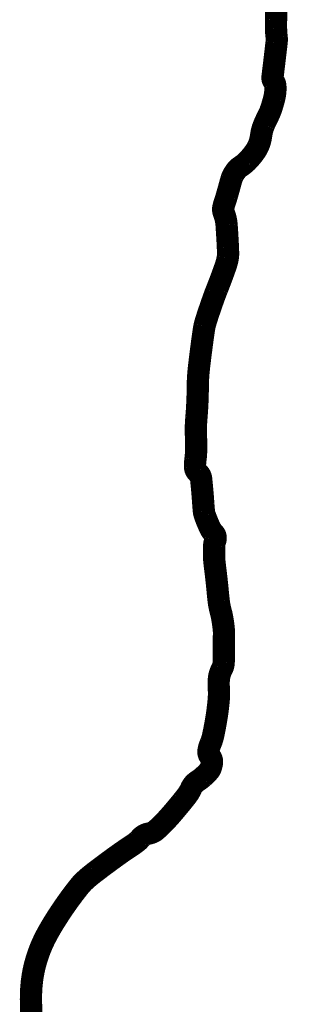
# Model space of a CAD drawing. Extents: x 204 to 1091, y -244 to 171.
# Tile 243 of 246: x 1054.71 to 1057.12, y -183.94 to -175.29. Entities that reach past the tile are written whole.
import ezdxf

# ---------------------------------------------------------------- set-up
doc = ezdxf.new("R2010")
doc.units = 0
doc.header["$LTSCALE"] = 10
doc.header["$MEASUREMENT"] = 0
doc.layers.add('BELMONT-BORDER', color=5, linetype='CONTINUOUS')

msp = doc.modelspace()

# ---------------------------------------------------------------- linework, layer by layer
at = {"layer": 'BELMONT-BORDER', "color": 7, "const_width": 0.1952}
msp.add_lwpolyline([(1054.8139, -184.116, -0.015708), (1054.805, -183.8931, -0.031479), (1054.8137, -183.7341, -0.034275), (1054.8407, -183.5903, -0.030227), (1054.8854, -183.4531, -0.030822), (1054.9453, -183.3249, -0.013653), (1055.0077, -183.2175, -0.0113), (1055.0894, -183.0916, -0.018226), (1055.2253, -182.907, -0.044745), (1055.2897, -182.8393, -0.016582), (1055.3629, -182.7792, -0.006726), (1055.55, -182.6397, -0.012642), (1055.6814, -182.5493, 0.026773), (1055.7422, -182.5049, 0.056474), (1055.7567, -182.4901, -0.039177), (1055.7769, -182.468, -0.150164), (1055.8369, -182.4387, 0.138713), (1055.9024, -182.4084, 0.024337), (1055.9673, -182.3471, 0.015887), (1056.0589, -182.2455, 0.004972), (1056.1357, -182.1527, 0.009204), (1056.1758, -182.1015, 0.060016), (1056.2101, -182.0424, -0.08562), (1056.2363, -182.002, -0.066961), (1056.2655, -181.9779, 0.042669), (1056.3132, -181.9423, 0.016435), (1056.347, -181.9101, 0.022735), (1056.3696, -181.885, 0.087723), (1056.3821, -181.8628, 0.048764), (1056.3929, -181.8186, 0.212054), (1056.3771, -181.7628, -0.219963), (1056.3627, -181.7086, -0.060601), (1056.3803, -181.6503, 0.050495), (1056.4028, -181.5809, 0.014654), (1056.435, -181.4072, 0.017513), (1056.4526, -181.2603, 0.040704), (1056.4529, -181.1579, -0.049596), (1056.4546, -181.0737, -0.095824), (1056.4797, -180.9955, 0.123104), (1056.4961, -180.9333, 0.003746), (1056.4963, -180.8746, -0.003374), (1056.4966, -180.8093, -0.002371), (1056.498, -180.7151, 0.005253), (1056.4984, -180.6726, 0.025645), (1056.4971, -180.6477, 0.009099), (1056.4885, -180.578, 0.032349), (1056.4681, -180.4797, -0.038866), (1056.4522, -180.3976, -0.005633), (1056.4441, -180.3192, 0.004278), (1056.4337, -180.216, 0.003884), (1056.4229, -180.1237, -0.004622), (1056.4139, -180.046, -0.022474), (1056.4118, -180.0116, -0.008176), (1056.4119, -179.9169, -0.086091), (1056.4212, -179.868, 0.125731), (1056.425, -179.8339, 0.162565), (1056.4095, -179.8028, -0.089351), (1056.3742, -179.7519, -0.020283), (1056.3308, -179.6456, -0.061517), (1056.3223, -179.6085, -0.009183), (1056.3169, -179.5433, 0.005713), (1056.3089, -179.4385, 0.002097), (1056.3027, -179.3706, 0.003018), (1056.2979, -179.3234, 0.196239), (1056.2694, -179.2706, -0.213414), (1056.2446, -179.221, -0.045892), (1056.2478, -179.1565, 0.034221), (1056.2542, -179.0702, 0.009733), (1056.252, -178.9205, -0.020769), (1056.2525, -178.8503, -0.00839), (1056.257, -178.781, 0.00644), (1056.2633, -178.6906, 0.013169), (1056.2685, -178.5211, -0.019115), (1056.2734, -178.4044, -0.008961), (1056.2801, -178.3367, -0.00333), (1056.3025, -178.1553, -0.004058), (1056.3214, -178.0189, -0.016391), (1056.3274, -177.9854, -0.019794), (1056.3373, -177.9468, -0.009075), (1056.3637, -177.8641, -0.003026), (1056.4053, -177.7438, -0.006949), (1056.4244, -177.6918, -0.002766), (1056.4387, -177.6554, 0.000844), (1056.4529, -177.6191, 0.005211), (1056.4893, -177.5223, 0.006616), (1056.5162, -177.4455, 0.037068), (1056.5308, -177.3878, 0.048072), (1056.5345, -177.342, 0.007704), (1056.5327, -177.2877, 0.003539), (1056.5262, -177.1695, 0.000724), (1056.5244, -177.1411, 0.000448), (1056.5214, -177.0953, 0.078307), (1056.4975, -176.9899, -0.158146), (1056.4939, -176.9354, -0.01793), (1056.5027, -176.9052, 0.008544), (1056.5224, -176.8423, 0.006412), (1056.5492, -176.7465, -0.010214), (1056.5664, -176.6865, -0.055155), (1056.5805, -176.6543, -0.038278), (1056.6089, -176.6125, -0.084483), (1056.6445, -176.5808, 0.057731), (1056.6987, -176.5375, 0.034881), (1056.7624, -176.4635, 0.049899), (1056.7976, -176.4049, 0.081597), (1056.8235, -176.3146, -0.072183), (1056.8508, -176.2122, -0.01907), (1056.8824, -176.1454, 0.02749), (1056.9036, -176.0986, 0.017489), (1056.9188, -176.0552, 0.011891), (1056.9373, -175.9901, 0.037694), (1056.9483, -175.9288, 0.042798), (1056.9492, -175.8739, 0.147885), (1056.9333, -175.8318, -0.194316), (1056.924, -175.7984, -0.002644), (1056.9316, -175.7332, 0.001533), (1056.9451, -175.6208, 0.000167), (1056.96, -175.4929, 0.002446), (1056.961, -175.4841, 0.058399), (1056.9606, -175.4451, -0.028804), (1056.955, -175.3665, -0.008123), (1056.9553, -175.2949, 0.009336), (1056.9556, -175.2233, 0.009851), (1056.9543, -175.1861, 0.005039)], format="xyb", dxfattribs=at)

doc.saveas('drawing.dxf')
